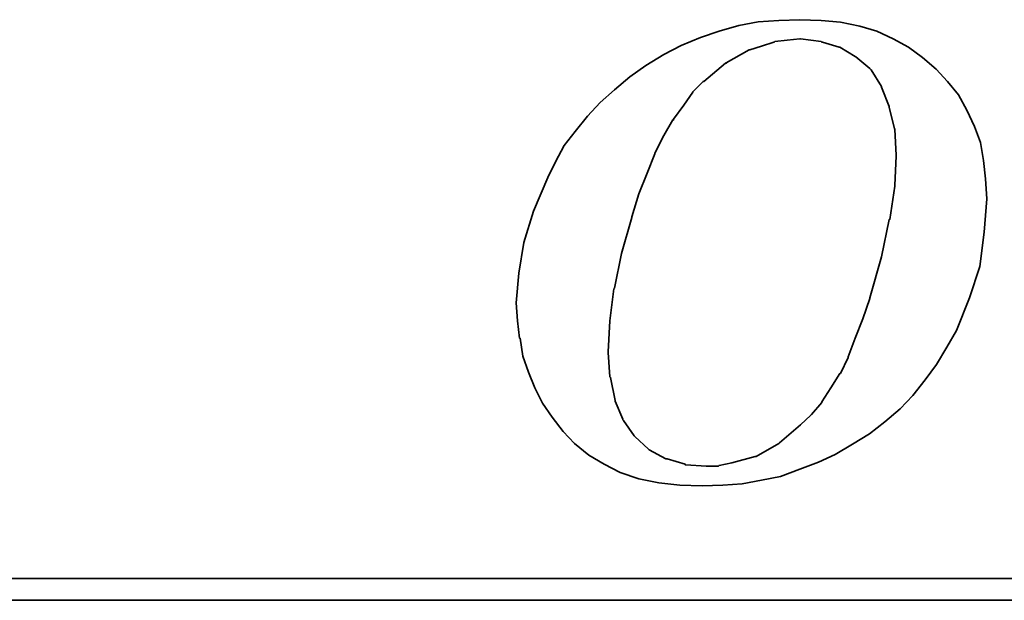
# Model space of a CAD drawing. Header units: inches. Extents: x 10 to 939, y 68 to 218.
# Tile 33 of 48: x 194.11 to 198.8, y 124.49 to 127.26. Entities that reach past the tile are written whole.
import ezdxf

# ---------------------------------------------------------------- set-up
doc = ezdxf.new("R2010")
doc.units = ezdxf.units.IN
doc.layers.add('DIM', color=4, linetype='Continuous')
doc.layers.add('layer 1', color=7, linetype='Continuous')

# ---------------------------------------------------------------- blocks, each defined once
blk = doc.blocks.new('TBI MOTION logo(完整正式版)')
at = {"layer": 'layer 1', "color": 22, "lineweight": 35}
for points, knots in [([(-11.34375, -6.98375), (-11.34375, -6.98375), (-10.91375, -7.43875), (-10.91375, -7.43875), (-10.91375, -7.43875), (-10.91375, -7.43875), (-10.38625, -7.87125), (-10.38625, -7.87125), (-10.38625, -7.87125), (-10.38625, -7.87125), (-9.81125, -8.20375), (-9.81125, -8.20375), (-9.81125, -8.20375), (-9.81125, -8.20375), (-9.21125, -8.51875), (-9.21125, -8.51875), (-9.21125, -8.51875), (-9.21125, -8.51875), (-8.51625, -8.75875), (-8.51625, -8.75875), (-8.51625, -8.75875), (-8.51625, -8.75875), (-7.77125, -8.90375), (-7.77125, -8.90375), (-7.77125, -8.90375), (-7.77125, -8.90375), (-6.97875, -8.99875), (-6.97875, -8.99875), (-6.97875, -8.99875), (-6.97875, -8.99875), (-6.14125, -9.02375), (-6.14125, -9.02375), (-6.14125, -9.02375), (-6.14125, -9.02375), (-5.37125, -8.99875), (-5.37125, -8.99875), (-5.37125, -8.99875), (-5.37125, -8.99875), (-4.65375, -8.94875), (-4.65375, -8.94875), (-4.65375, -8.94875), (-4.65375, -8.94875), (-3.93375, -8.80625), (-3.93375, -8.80625), (-3.93375, -8.80625), (-3.93375, -8.80625), (-3.21375, -8.66375), (-3.21375, -8.66375), (-3.21375, -8.66375), (-3.21375, -8.66375), (-2.49375, -8.39875), (-2.49375, -8.39875), (-2.49375, -8.39875), (-2.49375, -8.39875), (-1.79875, -8.13375), (-1.79875, -8.13375), (-1.79875, -8.13375), (-1.79875, -8.13375), (-1.17375, -7.84375), (-1.17375, -7.84375), (-1.17375, -7.84375), (-1.17375, -7.84375), (-0.52375, -7.46375), (-0.52375, -7.46375), (-0.52375, -7.46375), (-0.52375, -7.46375), (0.10124, -7.07875), (0.10124, -7.07875), (0.10124, -7.07875), (0.10124, -7.07875), (0.67625, -6.62375), (0.67625, -6.62375), (0.67625, -6.62375), (0.67625, -6.62375), (1.24874, -6.14375), (1.24874, -6.14375), (1.24874, -6.14375), (1.24874, -6.14375), (1.72874, -5.64125), (1.72874, -5.64125), (1.72874, -5.64125), (1.72874, -5.64125), (2.18624, -5.06375), (2.18624, -5.06375), (2.18624, -5.06375), (2.18624, -5.06375), (2.61625, -4.48874), (2.61625, -4.48874), (2.61625, -4.48874), (2.61625, -4.48874), (3.00125, -3.83874), (3.00125, -3.83874), (3.00125, -3.83874), (3.00125, -3.83874), (3.36124, -3.21374), (3.36124, -3.21374), (3.36124, -3.21374), (3.36124, -3.21374), (3.84374, -1.99125), (3.84374, -1.99125), (3.84374, -1.99125), (3.84374, -1.99125), (4.22625, -0.81875), (4.22625, -0.81875), (4.22625, -0.81875), (4.22625, -0.81875), (4.39125, 0.45624), (4.39125, 0.45624), (4.39125, 0.45624), (4.39125, 0.45624), (4.48874, 1.70124), (4.48874, 1.70124), (4.48874, 1.70124), (4.48874, 1.70124), (4.43874, 2.44625), (4.43874, 2.44625), (4.43874, 2.44625), (4.43874, 2.44625), (4.36874, 3.14125), (4.36874, 3.14125), (4.36874, 3.14125), (4.36874, 3.14125), (4.25125, 3.81125), (4.25125, 3.81125), (4.25125, 3.81125), (4.25125, 3.81125), (4.03124, 4.41125), (4.03124, 4.41125), (4.03124, 4.41125), (4.03124, 4.41125), (3.74374, 5.01125), (3.74374, 5.01125), (3.74374, 5.01125), (3.74374, 5.01125), (3.43124, 5.58875), (3.43124, 5.58875), (3.43124, 5.58875), (3.43124, 5.58875), (3.02625, 6.09125), (3.02625, 6.09125), (3.02625, 6.09125), (3.02625, 6.09125), (2.59374, 6.54875), (2.59374, 6.54875), (2.59374, 6.54875), (2.59374, 6.54875), (2.09124, 6.98125), (2.09124, 6.98125), (2.09124, 6.98125), (2.09124, 6.98125), (1.56124, 7.36625), (1.56124, 7.36625), (1.56124, 7.36625), (1.56124, 7.36625), (0.98624, 7.67625), (0.98624, 7.67625), (0.98624, 7.67625), (0.98624, 7.67625), (0.38624, 7.96375), (0.38624, 7.96375), (0.38624, 7.96375), (0.38624, 7.96375), (-0.25875, 8.15625), (-0.25875, 8.15625), (-0.25875, 8.15625), (-0.25875, 8.15625), (-0.98125, 8.30125), (-0.98125, 8.30125), (-0.98125, 8.30125), (-0.98125, 8.30125), (-1.70124, 8.37125), (-1.70124, 8.37125), (-1.70124, 8.37125), (-1.70124, 8.37125), (-2.49375, 8.39624), (-2.49375, 8.39624), (-2.49375, 8.39624), (-2.49375, 8.39624), (-3.28625, 8.37125), (-3.28625, 8.37125), (-3.28625, 8.37125), (-3.28625, 8.37125), (-4.05125, 8.32125), (-4.05125, 8.32125), (-4.05125, 8.32125), (-4.05125, 8.32125), (-4.77375, 8.18125), (-4.77375, 8.18125), (-4.77375, 8.18125), (-4.77375, 8.18125), (-5.51625, 7.96375), (-5.51625, 7.96375), (-5.51625, 7.96375), (-5.51625, 7.96375), (-6.21125, 7.72625), (-6.21125, 7.72625), (-6.21125, 7.72625), (-6.21125, 7.72625), (-6.92875, 7.43625), (-6.92875, 7.43625), (-6.92875, 7.43625), (-6.92875, 7.43625), (-7.57875, 7.10125), (-7.57875, 7.10125), (-7.57875, 7.10125), (-7.57875, 7.10125), (-8.24875, 6.69125), (-8.24875, 6.69125), (-8.24875, 6.69125), (-8.24875, 6.69125), (-8.84875, 6.26125), (-8.84875, 6.26125), (-8.84875, 6.26125), (-8.84875, 6.26125), (-9.42625, 5.78125), (-9.42625, 5.78125), (-9.42625, 5.78125), (-9.42625, 5.78125), (-9.95375, 5.30125), (-9.95375, 5.30125), (-9.95375, 5.30125), (-9.95375, 5.30125), (-10.43375, 4.79624), (-10.43375, 4.79624), (-10.43375, 4.79624), (-10.43375, 4.79624), (-10.88875, 4.22125), (-10.88875, 4.22125), (-10.88875, 4.22125), (-10.88875, 4.22125), (-11.29875, 3.69375), (-11.29875, 3.69375), (-11.29875, 3.69375), (-11.29875, 3.69375), (-11.63375, 3.09125), (-11.63375, 3.09125), (-11.63375, 3.09125), (-11.63375, 3.09125), (-11.91875, 2.49625), (-11.91875, 2.49625), (-11.91875, 2.49625), (-11.91875, 2.49625), (-12.44875, 1.24625), (-12.44875, 1.24625), (-12.44875, 1.24625), (-12.44875, 1.24625), (-12.80875, 0.06874), (-12.80875, 0.06874), (-12.80875, 0.06874), (-12.80875, 0.06874), (-12.99875, -1.07875), (-12.99875, -1.07875), (-12.99875, -1.07875), (-12.99875, -1.07875), (-13.09375, -2.18375), (-13.09375, -2.18375), (-13.09375, -2.18375), (-13.09375, -2.18375), (-13.04875, -2.85375), (-13.04875, -2.85375), (-13.04875, -2.85375), (-13.04875, -2.85375), (-12.97375, -3.50375), (-12.97375, -3.50375), (-12.97375, -3.50375), (-12.97375, -3.50375), (-12.95375, -3.50375), (-12.95375, -3.50375), (-12.95375, -3.50375), (-12.95375, -3.50375), (-12.85375, -4.17375), (-12.85375, -4.17375), (-12.85375, -4.17375), (-12.85375, -4.17375), (-12.63875, -4.77624), (-12.63875, -4.77624), (-12.63875, -4.77624), (-12.63875, -4.77624), (-12.39875, -5.35125), (-12.39875, -5.35125), (-12.39875, -5.35125), (-12.39875, -5.35125), (-12.11375, -5.92875), (-12.11375, -5.92875), (-12.11375, -5.92875), (-12.11375, -5.92875), (-11.75375, -6.45375), (-11.75375, -6.45375), (-11.75375, -6.45375), (-11.75375, -6.45375), (-11.34375, -6.98375), (-11.34375, -6.98375)], [0, 0, 0, 0, 0.01369863, 0.01369863, 0.01369863, 0.01369863, 0.02739726, 0.02739726, 0.02739726, 0.02739726, 0.04109589, 0.04109589, 0.04109589, 0.04109589, 0.05479452, 0.05479452, 0.05479452, 0.05479452, 0.06849315, 0.06849315, 0.06849315, 0.06849315, 0.08219178, 0.08219178, 0.08219178, 0.08219178, 0.09589041, 0.09589041, 0.09589041, 0.09589041, 0.10958904, 0.10958904, 0.10958904, 0.10958904, 0.12328767, 0.12328767, 0.12328767, 0.12328767, 0.1369863, 0.1369863, 0.1369863, 0.1369863, 0.15068493, 0.15068493, 0.15068493, 0.15068493, 0.16438356, 0.16438356, 0.16438356, 0.16438356, 0.17808219, 0.17808219, 0.17808219, 0.17808219, 0.19178082, 0.19178082, 0.19178082, 0.19178082, 0.20547945, 0.20547945, 0.20547945, 0.20547945, 0.21917808, 0.21917808, 0.21917808, 0.21917808, 0.23287671, 0.23287671, 0.23287671, 0.23287671, 0.24657534, 0.24657534, 0.24657534, 0.24657534, 0.26027397, 0.26027397, 0.26027397, 0.26027397, 0.2739726, 0.2739726, 0.2739726, 0.2739726, 0.28767123, 0.28767123, 0.28767123, 0.28767123, 0.30136986, 0.30136986, 0.30136986, 0.30136986, 0.31506849, 0.31506849, 0.31506849, 0.31506849, 0.32876712, 0.32876712, 0.32876712, 0.32876712, 0.34246575, 0.34246575, 0.34246575, 0.34246575, 0.35616438, 0.35616438, 0.35616438, 0.35616438, 0.36986301, 0.36986301, 0.36986301, 0.36986301, 0.38356164, 0.38356164, 0.38356164, 0.38356164, 0.39726027, 0.39726027, 0.39726027, 0.39726027, 0.4109589, 0.4109589, 0.4109589, 0.4109589, 0.42465753, 0.42465753, 0.42465753, 0.42465753, 0.43835616, 0.43835616, 0.43835616, 0.43835616, 0.45205479, 0.45205479, 0.45205479, 0.45205479, 0.46575342, 0.46575342, 0.46575342, 0.46575342, 0.47945205, 0.47945205, 0.47945205, 0.47945205, 0.49315068, 0.49315068, 0.49315068, 0.49315068, 0.50684932, 0.50684932, 0.50684932, 0.50684932, 0.52054795, 0.52054795, 0.52054795, 0.52054795, 0.53424658, 0.53424658, 0.53424658, 0.53424658, 0.54794521, 0.54794521, 0.54794521, 0.54794521, 0.56164384, 0.56164384, 0.56164384, 0.56164384, 0.57534247, 0.57534247, 0.57534247, 0.57534247, 0.5890411, 0.5890411, 0.5890411, 0.5890411, 0.60273973, 0.60273973, 0.60273973, 0.60273973, 0.61643836, 0.61643836, 0.61643836, 0.61643836, 0.63013699, 0.63013699, 0.63013699, 0.63013699, 0.64383562, 0.64383562, 0.64383562, 0.64383562, 0.65753425, 0.65753425, 0.65753425, 0.65753425, 0.67123288, 0.67123288, 0.67123288, 0.67123288, 0.68493151, 0.68493151, 0.68493151, 0.68493151, 0.69863014, 0.69863014, 0.69863014, 0.69863014, 0.71232877, 0.71232877, 0.71232877, 0.71232877, 0.7260274, 0.7260274, 0.7260274, 0.7260274, 0.73972603, 0.73972603, 0.73972603, 0.73972603, 0.75342466, 0.75342466, 0.75342466, 0.75342466, 0.76712329, 0.76712329, 0.76712329, 0.76712329, 0.78082192, 0.78082192, 0.78082192, 0.78082192, 0.79452055, 0.79452055, 0.79452055, 0.79452055, 0.80821918, 0.80821918, 0.80821918, 0.80821918, 0.82191781, 0.82191781, 0.82191781, 0.82191781, 0.83561644, 0.83561644, 0.83561644, 0.83561644, 0.84931507, 0.84931507, 0.84931507, 0.84931507, 0.8630137, 0.8630137, 0.8630137, 0.8630137, 0.87671233, 0.87671233, 0.87671233, 0.87671233, 0.89041096, 0.89041096, 0.89041096, 0.89041096, 0.90410959, 0.90410959, 0.90410959, 0.90410959, 0.91780822, 0.91780822, 0.91780822, 0.91780822, 0.93150685, 0.93150685, 0.93150685, 0.93150685, 0.94520548, 0.94520548, 0.94520548, 0.94520548, 0.95890411, 0.95890411, 0.95890411, 0.95890411, 0.97260274, 0.97260274, 0.97260274, 0.97260274, 0.98630137, 0.98630137, 0.98630137, 0.98630137, 1, 1, 1, 1]), ([(-8.77875, 1.03124), (-8.77875, 1.03124), (-8.51625, 1.89625), (-8.51625, 1.89625), (-8.51625, 1.89625), (-8.51625, 1.89625), (-8.20375, 2.66375), (-8.20375, 2.66375), (-8.20375, 2.66375), (-8.20375, 2.66375), (-7.91625, 3.38125), (-7.91625, 3.38125), (-7.91625, 3.38125), (-7.91625, 3.38125), (-7.91625, 3.40624), (-7.91625, 3.40624), (-7.91625, 3.40624), (-7.91625, 3.40624), (-7.57875, 4.07624), (-7.57875, 4.07624), (-7.57875, 4.07624), (-7.57875, 4.07624), (-7.24375, 4.65125), (-7.24375, 4.65125), (-7.24375, 4.65125), (-7.24375, 4.65125), (-7.21875, 4.65125), (-7.21875, 4.65125), (-7.21875, 4.65125), (-7.21875, 4.65125), (-7.21875, 4.67624), (-7.21875, 4.67624), (-7.21875, 4.67624), (-7.21875, 4.67624), (-6.83625, 5.20375), (-6.83625, 5.20375), (-6.83625, 5.20375), (-6.83625, 5.20375), (-6.49875, 5.68625), (-6.49875, 5.68625), (-6.49875, 5.68625), (-6.49875, 5.68625), (-6.49875, 5.70625), (-6.49875, 5.70625), (-6.49875, 5.70625), (-6.49875, 5.70625), (-6.11625, 6.09125), (-6.11625, 6.09125), (-6.11625, 6.09125), (-6.11625, 6.09125), (-6.09125, 6.09125), (-6.09125, 6.09125), (-6.09125, 6.09125), (-6.09125, 6.09125), (-5.27375, 6.76625), (-5.27375, 6.76625), (-5.27375, 6.76625), (-5.27375, 6.76625), (-5.24875, 6.76625), (-5.24875, 6.76625), (-5.24875, 6.76625), (-5.24875, 6.76625), (-5.24875, 6.78625), (-5.24875, 6.78625), (-5.24875, 6.78625), (-5.24875, 6.78625), (-4.38875, 7.26624), (-4.38875, 7.26624), (-4.38875, 7.26624), (-4.38875, 7.26624), (-4.36125, 7.26624), (-4.36125, 7.26624), (-4.36125, 7.26624), (-4.36125, 7.26624), (-3.93375, 7.41125), (-3.93375, 7.41125), (-3.93375, 7.41125), (-3.93375, 7.41125), (-3.47375, 7.55625), (-3.47375, 7.55625), (-3.47375, 7.55625), (-3.47375, 7.55625), (-3.45375, 7.55625), (-3.45375, 7.55625), (-3.45375, 7.55625), (-3.45375, 7.55625), (-3.42875, 7.58124), (-3.42875, 7.58124), (-3.42875, 7.58124), (-3.42875, 7.58124), (-2.97375, 7.62625), (-2.97375, 7.62625), (-2.97375, 7.62625), (-2.97375, 7.62625), (-2.49375, 7.67625), (-2.49375, 7.67625), (-2.49375, 7.67625), (-2.49375, 7.67625), (-2.46875, 7.67625), (-2.46875, 7.67625), (-2.46875, 7.67625), (-2.46875, 7.67625), (-1.70124, 7.58124), (-1.70124, 7.58124), (-1.70124, 7.58124), (-1.70124, 7.58124), (-1.67875, 7.55625), (-1.67875, 7.55625), (-1.67875, 7.55625), (-1.67875, 7.55625), (-1.65375, 7.55625), (-1.65375, 7.55625), (-1.65375, 7.55625), (-1.65375, 7.55625), (-1.03125, 7.36625), (-1.03125, 7.36625), (-1.03125, 7.36625), (-1.03125, 7.36625), (-1.00625, 7.36625), (-1.00625, 7.36625), (-1.00625, 7.36625), (-1.00625, 7.36625), (-0.43124, 7.02624), (-0.43124, 7.02624), (-0.43124, 7.02624), (-0.43124, 7.02624), (-0.40625, 7.00624), (-0.40625, 7.00624), (-0.40625, 7.00624), (-0.40625, 7.00624), (0.12124, 6.57124), (0.12124, 6.57124), (0.12124, 6.57124), (0.12124, 6.57124), (0.14624, 6.54875), (0.14624, 6.54875), (0.14624, 6.54875), (0.14624, 6.54875), (0.17124, 6.52375), (0.17124, 6.52375), (0.17124, 6.52375), (0.17124, 6.52375), (0.55625, 5.89875), (0.55625, 5.89875), (0.55625, 5.89875), (0.55625, 5.89875), (0.55625, 5.87625), (0.55625, 5.87625), (0.55625, 5.87625), (0.55625, 5.87625), (0.84124, 5.15625), (0.84124, 5.15625), (0.84124, 5.15625), (0.84124, 5.15625), (0.84124, 5.13125), (0.84124, 5.13125), (0.84124, 5.13125), (0.84124, 5.13125), (1.03624, 4.31875), (1.03624, 4.31875), (1.03624, 4.31875), (1.03624, 4.31875), (1.05624, 4.31875), (1.05624, 4.31875), (1.05624, 4.31875), (1.05624, 4.31875), (1.05624, 4.29125), (1.05624, 4.29125), (1.05624, 4.29125), (1.05624, 4.29125), (1.10625, 3.33125), (1.10625, 3.33125), (1.10625, 3.33125), (1.10625, 3.33125), (1.10625, 3.30875), (1.10625, 3.30875), (1.10625, 3.30875), (1.10625, 3.30875), (1.05624, 2.20624), (1.05624, 2.20624), (1.05624, 2.20624), (1.05624, 2.20624), (1.05624, 2.18124), (1.05624, 2.18124), (1.05624, 2.18124), (1.05624, 2.18124), (0.86624, 0.93624), (0.86624, 0.93624), (0.86624, 0.93624), (0.86624, 0.93624), (0.84124, 0.93624), (0.84124, 0.93624), (0.84124, 0.93624), (0.84124, 0.93624), (0.55625, -0.45874), (0.55625, -0.45874), (0.55625, -0.45874), (0.55625, -0.45874), (0.12124, -1.99125), (0.12124, -1.99125), (0.12124, -1.99125), (0.12124, -1.99125), (0.12124, -2.01874), (0.12124, -2.01874), (0.12124, -2.01874), (0.12124, -2.01874), (-0.13874, -2.78375), (-0.13874, -2.78375), (-0.13874, -2.78375), (-0.13874, -2.78375), (-0.43124, -3.50375), (-0.43124, -3.50375), (-0.43124, -3.50375), (-0.43124, -3.50375), (-0.69375, -4.19875), (-0.69375, -4.19875), (-0.69375, -4.19875), (-0.69375, -4.19875), (-0.69375, -4.22375), (-0.69375, -4.22375), (-0.69375, -4.22375), (-0.69375, -4.22375), (-0.98125, -4.82374), (-0.98125, -4.82374), (-0.98125, -4.82374), (-0.98125, -4.82374), (-1.00625, -4.82374), (-1.00625, -4.82374), (-1.00625, -4.82374), (-1.00625, -4.82374), (-1.33875, -5.35125), (-1.33875, -5.35125), (-1.33875, -5.35125), (-1.33875, -5.35125), (-1.67875, -5.87875), (-1.67875, -5.87875), (-1.67875, -5.87875), (-1.67875, -5.87875), (-1.67875, -5.90375), (-1.67875, -5.90375), (-1.67875, -5.90375), (-1.67875, -5.90375), (-2.05875, -6.35875), (-2.05875, -6.35875), (-2.05875, -6.35875), (-2.05875, -6.35875), (-2.08375, -6.38375), (-2.08375, -6.38375), (-2.08375, -6.38375), (-2.08375, -6.38375), (-2.46875, -6.74375), (-2.46875, -6.74375), (-2.46875, -6.74375), (-2.46875, -6.74375), (-3.25875, -7.41625), (-3.25875, -7.41625), (-3.25875, -7.41625), (-3.25875, -7.41625), (-3.28625, -7.43875), (-3.28625, -7.43875), (-3.28625, -7.43875), (-3.28625, -7.43875), (-4.12375, -7.91875), (-4.12375, -7.91875), (-4.12375, -7.91875), (-4.12375, -7.91875), (-4.14875, -7.91875), (-4.14875, -7.91875), (-4.14875, -7.91875), (-4.14875, -7.91875), (-4.17125, -7.91875), (-4.17125, -7.91875), (-4.17125, -7.91875), (-4.17125, -7.91875), (-5.03375, -8.15875), (-5.03375, -8.15875), (-5.03375, -8.15875), (-5.03375, -8.15875), (-5.51625, -8.25625), (-5.51625, -8.25625), (-5.51625, -8.25625), (-5.51625, -8.25625), (-5.54125, -8.27875), (-5.54125, -8.27875), (-5.54125, -8.27875), (-5.54125, -8.27875), (-5.56375, -8.27875), (-5.56375, -8.27875), (-5.56375, -8.27875), (-5.56375, -8.27875), (-5.99625, -8.27875), (-5.99625, -8.27875), (-5.99625, -8.27875), (-5.99625, -8.27875), (-6.76375, -8.23125), (-6.76375, -8.23125), (-6.76375, -8.23125), (-6.76375, -8.23125), (-6.78875, -8.23125), (-6.78875, -8.23125), (-6.78875, -8.23125), (-6.78875, -8.23125), (-6.78875, -8.20375), (-6.78875, -8.20375), (-6.78875, -8.20375), (-6.78875, -8.20375), (-7.45875, -8.01375), (-7.45875, -8.01375), (-7.45875, -8.01375), (-7.45875, -8.01375), (-7.48375, -8.01375), (-7.48375, -8.01375), (-7.48375, -8.01375), (-7.48375, -8.01375), (-7.50875, -8.01375), (-7.50875, -8.01375), (-7.50875, -8.01375), (-7.50875, -8.01375), (-8.13125, -7.67875), (-8.13125, -7.67875), (-8.13125, -7.67875), (-8.13125, -7.67875), (-8.15625, -7.65375), (-8.15625, -7.65375), (-8.15625, -7.65375), (-8.15625, -7.65375), (-8.65875, -7.17375), (-8.65875, -7.17375), (-8.65875, -7.17375), (-8.65875, -7.17375), (-8.68375, -7.14875), (-8.68375, -7.14875), (-8.68375, -7.14875), (-8.68375, -7.14875), (-9.08875, -6.57375), (-9.08875, -6.57375), (-9.08875, -6.57375), (-9.08875, -6.57375), (-9.11375, -6.54875), (-9.11375, -6.54875), (-9.11375, -6.54875), (-9.11375, -6.54875), (-9.11375, -6.52875), (-9.11375, -6.52875), (-9.11375, -6.52875), (-9.11375, -6.52875), (-9.40375, -5.85375), (-9.40375, -5.85375), (-9.40375, -5.85375), (-9.40375, -5.85375), (-9.40375, -5.82875), (-9.40375, -5.82875), (-9.40375, -5.82875), (-9.40375, -5.82875), (-9.56875, -4.96875), (-9.56875, -4.96875), (-9.56875, -4.96875), (-9.56875, -4.96875), (-9.59375, -4.94375), (-9.59375, -4.94375), (-9.59375, -4.94375), (-9.59375, -4.94375), (-9.66375, -4.03375), (-9.66375, -4.03375), (-9.66375, -4.03375), (-9.66375, -4.03375), (-9.66375, -4.00875), (-9.66375, -4.00875), (-9.66375, -4.00875), (-9.66375, -4.00875), (-9.59375, -2.85375), (-9.59375, -2.85375), (-9.59375, -2.85375), (-9.59375, -2.85375), (-9.45125, -1.65875), (-9.45125, -1.65875), (-9.45125, -1.65875), (-9.45125, -1.65875), (-9.42625, -1.63375), (-9.42625, -1.63375), (-9.42625, -1.63375), (-9.42625, -1.63375), (-9.16125, -0.33875), (-9.16125, -0.33875), (-9.16125, -0.33875), (-9.16125, -0.33875), (-8.77875, 1.00624), (-8.77875, 1.00624), (-8.77875, 1.00624), (-8.77875, 1.00624), (-8.77875, 1.03124), (-8.77875, 1.03124)], [0, 0, 0, 0, 0.01020408, 0.01020408, 0.01020408, 0.01020408, 0.02040816, 0.02040816, 0.02040816, 0.02040816, 0.03061224, 0.03061224, 0.03061224, 0.03061224, 0.04081633, 0.04081633, 0.04081633, 0.04081633, 0.05102041, 0.05102041, 0.05102041, 0.05102041, 0.06122449, 0.06122449, 0.06122449, 0.06122449, 0.07142857, 0.07142857, 0.07142857, 0.07142857, 0.08163265, 0.08163265, 0.08163265, 0.08163265, 0.09183673, 0.09183673, 0.09183673, 0.09183673, 0.10204082, 0.10204082, 0.10204082, 0.10204082, 0.1122449, 0.1122449, 0.1122449, 0.1122449, 0.12244898, 0.12244898, 0.12244898, 0.12244898, 0.13265306, 0.13265306, 0.13265306, 0.13265306, 0.14285714, 0.14285714, 0.14285714, 0.14285714, 0.15306122, 0.15306122, 0.15306122, 0.15306122, 0.16326531, 0.16326531, 0.16326531, 0.16326531, 0.17346939, 0.17346939, 0.17346939, 0.17346939, 0.18367347, 0.18367347, 0.18367347, 0.18367347, 0.19387755, 0.19387755, 0.19387755, 0.19387755, 0.20408163, 0.20408163, 0.20408163, 0.20408163, 0.21428571, 0.21428571, 0.21428571, 0.21428571, 0.2244898, 0.2244898, 0.2244898, 0.2244898, 0.23469388, 0.23469388, 0.23469388, 0.23469388, 0.24489796, 0.24489796, 0.24489796, 0.24489796, 0.25510204, 0.25510204, 0.25510204, 0.25510204, 0.26530612, 0.26530612, 0.26530612, 0.26530612, 0.2755102, 0.2755102, 0.2755102, 0.2755102, 0.28571429, 0.28571429, 0.28571429, 0.28571429, 0.29591837, 0.29591837, 0.29591837, 0.29591837, 0.30612245, 0.30612245, 0.30612245, 0.30612245, 0.31632653, 0.31632653, 0.31632653, 0.31632653, 0.32653061, 0.32653061, 0.32653061, 0.32653061, 0.33673469, 0.33673469, 0.33673469, 0.33673469, 0.34693878, 0.34693878, 0.34693878, 0.34693878, 0.35714286, 0.35714286, 0.35714286, 0.35714286, 0.36734694, 0.36734694, 0.36734694, 0.36734694, 0.37755102, 0.37755102, 0.37755102, 0.37755102, 0.3877551, 0.3877551, 0.3877551, 0.3877551, 0.39795918, 0.39795918, 0.39795918, 0.39795918, 0.40816327, 0.40816327, 0.40816327, 0.40816327, 0.41836735, 0.41836735, 0.41836735, 0.41836735, 0.42857143, 0.42857143, 0.42857143, 0.42857143, 0.43877551, 0.43877551, 0.43877551, 0.43877551, 0.44897959, 0.44897959, 0.44897959, 0.44897959, 0.45918367, 0.45918367, 0.45918367, 0.45918367, 0.46938776, 0.46938776, 0.46938776, 0.46938776, 0.47959184, 0.47959184, 0.47959184, 0.47959184, 0.48979592, 0.48979592, 0.48979592, 0.48979592, 0.5, 0.5, 0.5, 0.5, 0.51020408, 0.51020408, 0.51020408, 0.51020408, 0.52040816, 0.52040816, 0.52040816, 0.52040816, 0.53061224, 0.53061224, 0.53061224, 0.53061224, 0.54081633, 0.54081633, 0.54081633, 0.54081633, 0.55102041, 0.55102041, 0.55102041, 0.55102041, 0.56122449, 0.56122449, 0.56122449, 0.56122449, 0.57142857, 0.57142857, 0.57142857, 0.57142857, 0.58163265, 0.58163265, 0.58163265, 0.58163265, 0.59183673, 0.59183673, 0.59183673, 0.59183673, 0.60204082, 0.60204082, 0.60204082, 0.60204082, 0.6122449, 0.6122449, 0.6122449, 0.6122449, 0.62244898, 0.62244898, 0.62244898, 0.62244898, 0.63265306, 0.63265306, 0.63265306, 0.63265306, 0.64285714, 0.64285714, 0.64285714, 0.64285714, 0.65306122, 0.65306122, 0.65306122, 0.65306122, 0.66326531, 0.66326531, 0.66326531, 0.66326531, 0.67346939, 0.67346939, 0.67346939, 0.67346939, 0.68367347, 0.68367347, 0.68367347, 0.68367347, 0.69387755, 0.69387755, 0.69387755, 0.69387755, 0.70408163, 0.70408163, 0.70408163, 0.70408163, 0.71428571, 0.71428571, 0.71428571, 0.71428571, 0.7244898, 0.7244898, 0.7244898, 0.7244898, 0.73469388, 0.73469388, 0.73469388, 0.73469388, 0.74489796, 0.74489796, 0.74489796, 0.74489796, 0.75510204, 0.75510204, 0.75510204, 0.75510204, 0.76530612, 0.76530612, 0.76530612, 0.76530612, 0.7755102, 0.7755102, 0.7755102, 0.7755102, 0.78571429, 0.78571429, 0.78571429, 0.78571429, 0.79591837, 0.79591837, 0.79591837, 0.79591837, 0.80612245, 0.80612245, 0.80612245, 0.80612245, 0.81632653, 0.81632653, 0.81632653, 0.81632653, 0.82653061, 0.82653061, 0.82653061, 0.82653061, 0.83673469, 0.83673469, 0.83673469, 0.83673469, 0.84693878, 0.84693878, 0.84693878, 0.84693878, 0.85714286, 0.85714286, 0.85714286, 0.85714286, 0.86734694, 0.86734694, 0.86734694, 0.86734694, 0.87755102, 0.87755102, 0.87755102, 0.87755102, 0.8877551, 0.8877551, 0.8877551, 0.8877551, 0.89795918, 0.89795918, 0.89795918, 0.89795918, 0.90816327, 0.90816327, 0.90816327, 0.90816327, 0.91836735, 0.91836735, 0.91836735, 0.91836735, 0.92857143, 0.92857143, 0.92857143, 0.92857143, 0.93877551, 0.93877551, 0.93877551, 0.93877551, 0.94897959, 0.94897959, 0.94897959, 0.94897959, 0.95918367, 0.95918367, 0.95918367, 0.95918367, 0.96938776, 0.96938776, 0.96938776, 0.96938776, 0.97959184, 0.97959184, 0.97959184, 0.97959184, 0.98979592, 0.98979592, 0.98979592, 0.98979592, 1, 1, 1, 1]), ([(75.90875, -9.47875), (75.90875, -9.47875), (75.90875, -12.28625), (75.90875, -12.28625), (75.90875, -12.28625), (75.90875, -12.28625), (75.90875, -12.47875), (75.90875, -12.47875), (75.90875, -12.47875), (75.90875, -12.47875), (75.71625, -12.47875), (75.71625, -12.47875), (75.71625, -12.47875), (75.71625, -12.47875), (-88.32875, -12.47875), (-88.32875, -12.47875), (-88.32875, -12.47875), (-88.32875, -12.47875), (-88.32875, -13.29375), (-88.32875, -13.29375), (-88.32875, -13.29375), (-88.32875, -13.29375), (82.89125, -13.29375), (82.89125, -13.29375), (82.89125, -13.29375), (82.89125, -13.29375), (75.90875, -9.47875), (75.90875, -9.47875)], [0, 0, 0, 0, 0.14285714, 0.14285714, 0.14285714, 0.14285714, 0.28571429, 0.28571429, 0.28571429, 0.28571429, 0.42857143, 0.42857143, 0.42857143, 0.42857143, 0.57142857, 0.57142857, 0.57142857, 0.57142857, 0.71428571, 0.71428571, 0.71428571, 0.71428571, 0.85714286, 0.85714286, 0.85714286, 0.85714286, 1, 1, 1, 1])]:
    blk.add_open_spline(points, degree=3, knots=knots, dxfattribs=at)

msp = doc.modelspace()

# ---------------------------------------------------------------- block references
at = {"layer": 'DIM', "xscale": 0.1275750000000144, "yscale": 0.1275749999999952, "zscale": 0.127575}
msp.add_blockref('TBI MOTION logo(完整正式版)', (198.1466, 126.1877), dxfattribs=at)

doc.saveas('drawing.dxf')
